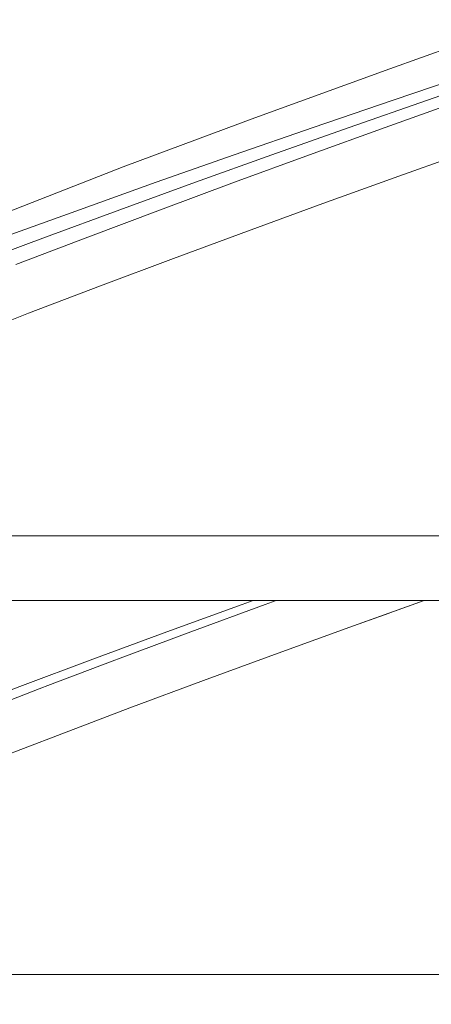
# Model space of a CAD drawing. Header units: millimetres. Extents: x 16408 to 39505, y -6861 to 26364.
# Tile 35 of 85: x 29662 to 29822, y -15 to 367. Entities that reach past the tile are written whole.
import ezdxf

# ---------------------------------------------------------------- set-up
doc = ezdxf.new("R2010")
doc.units = ezdxf.units.MM
doc.header["$MEASUREMENT"] = 0
doc.linetypes.add('Wipeout_Contour', pattern=[1000, 0, -1000])
doc.layers.add('0_Nr_pióra__1', color=7, linetype='Continuous', lineweight=13)
doc.layers.add('0_Nr_pióra__103', color=7, linetype='Continuous', lineweight=5)
doc.layers.add('inw_schody zewnętrzne', color=7, linetype='Continuous')

msp = doc.modelspace()

# ---------------------------------------------------------------- linework, layer by layer
at = {"layer": '0_Nr_pióra__103', "color": 7, "linetype": 'Continuous', "lineweight": 5}
for p, q in [((29805.52, 347.48), (29859, 366.5)), ((29753.21, 328.45), (29805.52, 347.48)), ((29806.79, 335.35), (29838.12, 345.98)), ((29820.16, 335.35), (29850.88, 345.98)), ((29775.81, 324.73), (29806.79, 335.35)), ((29789.79, 324.73), (29820.16, 335.35)), ((29803.76, 324.73), (29833.53, 335.35)), ((29702.14, 309.43), (29753.21, 328.45)), ((29745.2, 314.1), (29775.81, 324.73)), ((29759.78, 314.1), (29789.79, 324.73)), ((29774.35, 314.1), (29803.76, 324.73)), ((29714.98, 303.48), (29745.2, 314.1)), ((29730.15, 303.48), (29759.78, 314.1)), ((29745.32, 303.48), (29774.35, 314.1)), ((29808.97, 305.82), (29836.58, 315.66)), ((29503.73, 231.7), (29702.14, 309.43)), ((29779.49, 295.2), (29808.97, 305.82)), ((29685.16, 292.85), (29714.98, 303.48)), ((29700.91, 292.85), (29730.15, 303.48)), ((29716.67, 292.85), (29745.32, 303.48)), ((29750.39, 284.57), (29779.49, 295.2)), ((29655.75, 282.23), (29685.16, 292.85)), ((29672.08, 282.23), (29700.91, 292.85)), ((29688.42, 282.23), (29716.67, 292.85)), ((29721.67, 273.95), (29750.39, 284.57)), ((29643.68, 271.6), (29672.08, 282.23)), ((29660.58, 271.6), (29688.42, 282.23)), ((29693.35, 263.32), (29721.67, 273.95)), ((29665.44, 252.7), (29693.35, 263.32)), ((29637.96, 242.07), (29665.44, 252.7)), ((29433.14, 166.43), (30293.49, 166.43))]:
    msp.add_line(p, q, dxfattribs=at)

# ---------------------------------------------------------------- wipeouts: each hides what was drawn before it
at = {"color": 254, "linetype": 'Wipeout_Contour', "lineweight": 0, "ltscale": 89255.428576}
msp.add_wipeout([(29752.58, 141.43), (29748.29, 139.89), (29753.83, 141.43)], dxfattribs=at)
at = {"color": 254, "linetype": 'Wipeout_Contour', "lineweight": 0, "ltscale": 504971.990979}
msp.add_wipeout([(29451.12, -3.57), (30293.49, -3.57), (30293.49, 136.43), (29804.91, 136.43), (29791.45, 131.6), (29762.17, 120.98), (29733.27, 110.35), (29704.76, 99.73), (29676.66, 89.1), (29648.98, 78.48), (29621.74, 67.85), (29594.95, 57.23), (29568.62, 46.6), (29542.77, 35.98), (29517.41, 25.35), (29492.55, 14.73), (29468.3, 4.1)], dxfattribs=at).dxf.layer = 'inw_schody zewnętrzne'

# ---------------------------------------------------------------- next in the draw order: wipeouts: each hides what was drawn before it
at = {"color": 254, "linetype": 'Wipeout_Contour', "lineweight": 0, "ltscale": 119523.456262}
msp.add_wipeout([(29804.91, 136.43), (29949.24, 136.43), (29949.24, 141.43), (29818.86, 141.43)], dxfattribs=at).dxf.layer = 'inw_schody zewnętrzne'

# ---------------------------------------------------------------- next in the draw order: wipeouts: each hides what was drawn before it
at = {"color": 254, "linetype": 'Wipeout_Contour', "lineweight": 0, "ltscale": 89400.490873}
msp.add_wipeout([(29788.81, 141.43), (29791.45, 131.6), (29818.86, 141.43)], dxfattribs=at)

# ---------------------------------------------------------------- next in the draw order: wipeouts: each hides what was drawn before it
at = {"color": 254, "linetype": 'Wipeout_Contour', "lineweight": 0, "ltscale": 119100.077914}
msp.add_wipeout([(29761.41, 141.43), (29757.16, 139.89), (29791.45, 131.6), (29788.81, 141.43)], dxfattribs=at)

# ---------------------------------------------------------------- next in the draw order: wipeouts: each hides what was drawn before it
at = {"color": 254, "linetype": 'Wipeout_Contour', "lineweight": 0, "ltscale": 89311.997083}
msp.add_wipeout([(29757.16, 139.89), (29762.17, 120.98), (29791.45, 131.6)], dxfattribs=at)

# ---------------------------------------------------------------- next in the draw order: wipeouts: each hides what was drawn before it
at = {"color": 254, "linetype": 'Wipeout_Contour', "lineweight": 0, "ltscale": 119021.92227}
msp.add_wipeout([(29753.83, 141.43), (29748.29, 139.89), (29757.16, 139.89), (29761.41, 141.43)], dxfattribs=at)

# ---------------------------------------------------------------- next in the draw order: wipeouts: each hides what was drawn before it
at = {"color": 254, "linetype": 'Wipeout_Contour', "lineweight": 0, "ltscale": 89250.168442}
msp.add_wipeout([(29752.58, 141.43), (29747.88, 141.43), (29748.29, 139.89)], dxfattribs=at)

# ---------------------------------------------------------------- next in the draw order: wipeouts: each hides what was drawn before it
at = {"color": 254, "linetype": 'Wipeout_Contour', "lineweight": 0, "ltscale": 89248.168984}
msp.add_wipeout([(29728.33, 129.26), (29762.17, 120.98), (29757.16, 139.89)], dxfattribs=at)

# ---------------------------------------------------------------- next in the draw order: wipeouts: each hides what was drawn before it
at = {"color": 254, "linetype": 'Wipeout_Contour', "lineweight": 0, "ltscale": 89225.260101}
msp.add_wipeout([(29719.13, 129.26), (29757.16, 139.89), (29748.29, 139.89)], dxfattribs=at)

# ---------------------------------------------------------------- next in the draw order: wipeouts: each hides what was drawn before it
at = {"color": 254, "linetype": 'Wipeout_Contour', "lineweight": 0, "ltscale": 89244.665253}
msp.add_wipeout([(29747.49, 141.43), (29748.29, 139.89), (29747.88, 141.43)], dxfattribs=at)
at = {"color": 254, "linetype": 'Wipeout_Contour', "lineweight": 0, "ltscale": 89224.856803}
msp.add_wipeout([(29728.33, 129.26), (29733.27, 110.35), (29762.17, 120.98)], dxfattribs=at)

# ---------------------------------------------------------------- next in the draw order: wipeouts: each hides what was drawn before it
at = {"color": 254, "linetype": 'Wipeout_Contour', "lineweight": 0, "ltscale": 89205.778634}
msp.add_wipeout([(29719.13, 129.26), (29728.33, 129.26), (29757.16, 139.89)], dxfattribs=at)

# ---------------------------------------------------------------- next in the draw order: linework, layer by layer
at = {"layer": '0_Nr_pióra__103', "color": 7, "linetype": 'Continuous', "lineweight": 5}
msp.add_line((29757.16, 139.89), (29761.41, 141.43), dxfattribs=at)

# ---------------------------------------------------------------- next in the draw order: wipeouts: each hides what was drawn before it
at = {"color": 254, "linetype": 'Wipeout_Contour', "lineweight": 0, "ltscale": 148654.653424}
msp.add_wipeout([(29721.92, 141.43), (29715.96, 141.43), (29719.13, 129.26), (29748.29, 139.89), (29747.49, 141.43)], dxfattribs=at)

# ---------------------------------------------------------------- next in the draw order: linework, layer by layer
at = {"layer": '0_Nr_pióra__103', "color": 7, "linetype": 'Continuous', "lineweight": 5}
msp.add_line((29748.29, 139.89), (29752.58, 141.43), dxfattribs=at)

# ---------------------------------------------------------------- next in the draw order: wipeouts: each hides what was drawn before it
at = {"color": 254, "linetype": 'Wipeout_Contour', "lineweight": 0, "ltscale": 89161.873306}
msp.add_wipeout([(29699.9, 118.64), (29733.27, 110.35), (29728.33, 129.26)], dxfattribs=at)

# ---------------------------------------------------------------- next in the draw order: wipeouts: each hides what was drawn before it
at = {"color": 254, "linetype": 'Wipeout_Contour', "lineweight": 0, "ltscale": 89138.393324}
msp.add_wipeout([(29690.38, 118.64), (29728.33, 129.26), (29719.13, 129.26)], dxfattribs=at)

# ---------------------------------------------------------------- next in the draw order: wipeouts: each hides what was drawn before it
at = {"color": 254, "linetype": 'Wipeout_Contour', "lineweight": 0, "ltscale": 89148.961152}
msp.add_wipeout([(29712.9, 141.43), (29719.13, 129.26), (29715.96, 141.43)], dxfattribs=at)
at = {"color": 254, "linetype": 'Wipeout_Contour', "lineweight": 0, "ltscale": 89138.89269}
msp.add_wipeout([(29699.9, 118.64), (29704.76, 99.73), (29733.27, 110.35)], dxfattribs=at)

# ---------------------------------------------------------------- next in the draw order: wipeouts: each hides what was drawn before it
at = {"color": 254, "linetype": 'Wipeout_Contour', "lineweight": 0, "ltscale": 89119.617813}
msp.add_wipeout([(29690.38, 118.64), (29699.9, 118.64), (29728.33, 129.26)], dxfattribs=at)

# ---------------------------------------------------------------- next in the draw order: wipeouts: each hides what was drawn before it
at = {"color": 254, "linetype": 'Wipeout_Contour', "lineweight": 0, "ltscale": 118808.143335}
msp.add_wipeout([(29684.52, 141.43), (29690.38, 118.64), (29719.13, 129.26), (29712.9, 141.43)], dxfattribs=at)

# ---------------------------------------------------------------- next in the draw order: wipeouts: each hides what was drawn before it
at = {"color": 254, "linetype": 'Wipeout_Contour', "lineweight": 0, "ltscale": 89076.786004}
msp.add_wipeout([(29671.88, 108.01), (29704.76, 99.73), (29699.9, 118.64)], dxfattribs=at)

# ---------------------------------------------------------------- next in the draw order: wipeouts: each hides what was drawn before it
at = {"color": 254, "linetype": 'Wipeout_Contour', "lineweight": 0, "ltscale": 89052.747186}
msp.add_wipeout([(29662.04, 108.01), (29699.9, 118.64), (29690.38, 118.64)], dxfattribs=at)

# ---------------------------------------------------------------- next in the draw order: wipeouts: each hides what was drawn before it
at = {"color": 254, "linetype": 'Wipeout_Contour', "lineweight": 0, "ltscale": 89054.708856}
msp.add_wipeout([(29678.88, 141.43), (29690.38, 118.64), (29684.52, 141.43)], dxfattribs=at)
at = {"color": 254, "linetype": 'Wipeout_Contour', "lineweight": 0, "ltscale": 89054.149178}
msp.add_wipeout([(29671.88, 108.01), (29676.66, 89.1), (29704.76, 99.73)], dxfattribs=at)

# ---------------------------------------------------------------- next in the draw order: wipeouts: each hides what was drawn before it
at = {"color": 254, "linetype": 'Wipeout_Contour', "lineweight": 0, "ltscale": 89034.68751}
msp.add_wipeout([(29662.04, 108.01), (29671.88, 108.01), (29699.9, 118.64)], dxfattribs=at)

# ---------------------------------------------------------------- next in the draw order: wipeouts: each hides what was drawn before it
at = {"color": 254, "linetype": 'Wipeout_Contour', "lineweight": 0, "ltscale": 118686.085248}
msp.add_wipeout([(29653.59, 141.43), (29662.04, 108.01), (29690.38, 118.64), (29678.88, 141.43)], dxfattribs=at)

# ---------------------------------------------------------------- next in the draw order: linework, layer by layer
at = {"layer": '0_Nr_pióra__103', "color": 7, "linetype": 'Continuous', "lineweight": 5}
msp.add_line((29421.01, 141.43), (30293.49, 141.43), dxfattribs=at)

# ---------------------------------------------------------------- next in the draw order: wipeouts: each hides what was drawn before it
at = {"color": 254, "linetype": 'Wipeout_Contour', "lineweight": 0, "ltscale": 88992.951058}
msp.add_wipeout([(29671.88, 108.01), (29644.28, 97.39), (29676.66, 89.1)], dxfattribs=at)

# ---------------------------------------------------------------- next in the draw order: wipeouts: each hides what was drawn before it
at = {"color": 254, "linetype": 'Wipeout_Contour', "lineweight": 0, "ltscale": 88968.365966}
msp.add_wipeout([(29634.13, 97.39), (29671.88, 108.01), (29662.04, 108.01)], dxfattribs=at)

# ---------------------------------------------------------------- next in the draw order: wipeouts: each hides what was drawn before it
at = {"color": 254, "linetype": 'Wipeout_Contour', "lineweight": 0, "ltscale": 88970.670073}
msp.add_wipeout([(29676.66, 89.1), (29644.28, 97.39), (29648.98, 78.48)], dxfattribs=at)

# ---------------------------------------------------------------- next in the draw order: wipeouts: each hides what was drawn before it
at = {"color": 254, "linetype": 'Wipeout_Contour', "lineweight": 0, "ltscale": 88951.031609}
msp.add_wipeout([(29671.88, 108.01), (29634.13, 97.39), (29644.28, 97.39)], dxfattribs=at)

# ---------------------------------------------------------------- next in the draw order: wipeouts: each hides what was drawn before it
at = {"color": 254, "linetype": 'Wipeout_Contour', "lineweight": 0, "ltscale": 227356.527665}
msp.add_wipeout([(32531.76, -2863.57), (28390.86, -2863.57), (28390.86, -6373.57), (32595.85, -6373.57), (35375.85, -6373.57), (35375.85, 136.43), (32531.76, 136.43)], dxfattribs=at).dxf.layer = 'inw_schody zewnętrzne'

# ---------------------------------------------------------------- next in the draw order: linework, layer by layer
at = {"layer": '0_Nr_pióra__1', "color": 7, "linetype": 'Continuous', "lineweight": 13}
msp.add_line((30540.01, -3.57), (28450.82, -3.57), dxfattribs=at)
at = {"layer": '0_Nr_pióra__103', "color": 7, "linetype": 'Continuous', "lineweight": 5}
for p, q in [((29791.45, 131.6), (29818.86, 141.43)), ((29719.13, 129.26), (29748.29, 139.89)), ((29728.33, 129.26), (29757.16, 139.89)), ((29762.17, 120.98), (29791.45, 131.6)), ((29690.38, 118.64), (29719.13, 129.26)), ((29699.9, 118.64), (29728.33, 129.26)), ((29662.04, 108.01), (29690.38, 118.64)), ((29671.88, 108.01), (29699.9, 118.64)), ((29733.27, 110.35), (29762.17, 120.98)), ((29634.13, 97.39), (29662.04, 108.01)), ((29644.28, 97.39), (29671.88, 108.01)), ((29704.76, 99.73), (29733.27, 110.35)), ((29676.66, 89.1), (29704.76, 99.73)), ((29648.98, 78.48), (29676.66, 89.1))]:
    msp.add_line(p, q, dxfattribs=at)

doc.saveas('drawing.dxf')
